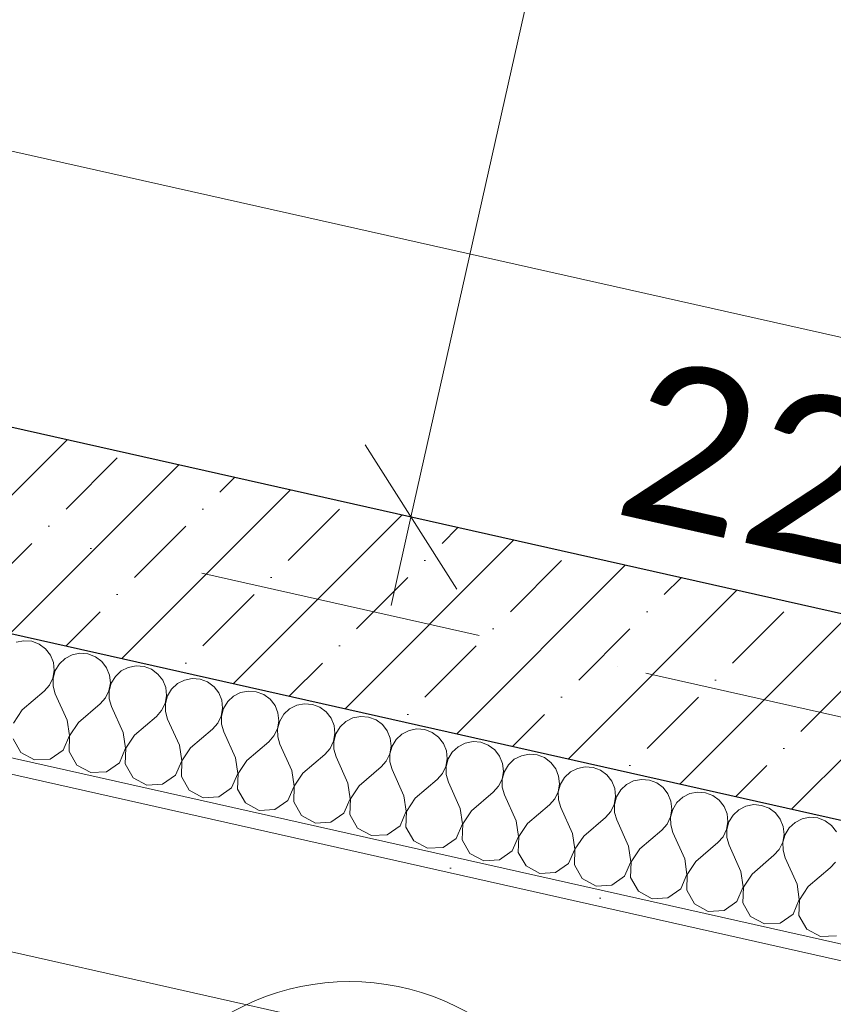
# Model space of a CAD drawing. Header units: millimetres. Extents: x -7213913 to -6985912, y 6023162 to 6205784.
# Tile 225 of 256: x -7182894 to -7181884, y 6181902 to 6183123. Entities that reach past the tile are written whole.
import ezdxf
from ezdxf.enums import TextEntityAlignment as Align

# ---------------------------------------------------------------- set-up
doc = ezdxf.new("R2010")
doc.units = ezdxf.units.MM
doc.header["$MEASUREMENT"] = 0
doc.linetypes.add('Штрихпунктирная', pattern=[670.277762, 352.777767, -176.388884, 0, -141.111112])
for name, color, linetype in [('S - квартира_помещение.АР', 7, 'Continuous'), ('S - МОП.АР', 7, 'Continuous'), ('АР-Отметки высот.АР', 7, 'Continuous'), ('АР-Стены_внешние_.АР', 7, 'Continuous'), ('АР-Чертеж-Оси_Осевые размеры.АР', 7, 'Continuous'), ('АР-Чертеж-Размеры.АР', 7, 'Continuous')]:
    doc.layers.add(name, color=color, linetype=linetype)
for name, color, linetype, lineweight in [('S - квартира_помещение.АР_Ном._пера__120', 7, 'Continuous', 0), ('S - МОП.АР_Ном._пера__120', 7, 'Continuous', 0), ('АР-Отметки высот.АР_Ном._пера__120', 7, 'Continuous', 0), ('АР-Стены_внешние_.АР_Ном._пера__1', 7, 'Continuous', 0), ('АР-Чертеж-Оси_Осевые размеры.АР_Ном._пера__120', 7, 'Continuous', 0), ('АР-Чертеж-Размеры.АР_Ном._пера__1', 7, 'Continuous', 0), ('Паспорта Зон Archicad_Ном._пера__1', 7, 'Continuous', 0)]:
    doc.layers.add(name, color=color, linetype=linetype, lineweight=lineweight)
doc.styles.add('РЎР“Р•РќР•Р\xa0Р\x98Р\xa0_РЎРўР\x98Р›Р¬_1', font='txt')
doc.styles.add('РЎР“Р•РќР•Р\xa0Р\x98Р\xa0_РЎРўР\x98Р›Р¬_2', font='calibri.ttf')
doc.styles.add('РЎР“Р•РќР•Р\xa0Р\x98Р\xa0_РЎРўР\x98Р›Р¬_3', font='GOST_Common.ttf')
doc.styles.add('РЎР“Р•РќР•Р\xa0Р\x98Р\xa0_РЎРўР\x98Р›Р¬_5', font='GOTHIC.TTF')
doc.dimstyles.new('СГЕНЕРИР_СТИЛЬ__3', dxfattribs={"dimtxt": 200, "dimasz": 142.5, "dimexe": 0.18, "dimexo": 0.0625, "dimgap": 0, "dimtad": 1, "dimdec": 0, "dimzin": 0, "dimdsep": 46, "dimtxsty": 'РЎР“Р•РќР•Р\xa0Р\x98Р\xa0_РЎРўР\x98Р›Р¬_3', "dimblk": 'ARROWHEAD_6', "dimblk1": 'ARROWHEAD_6', "dimblk2": 'ARROWHEAD_6', "dimcen": 0.09, "dimse1": 1, "dimse2": 1, "dimclrd": 7, "dimclre": 7, "dimclrt": 7, "dimazin": 0, "dimtfac": 1, "dimtdec": 4, "dimtmove": 2, "dimatfit": 3, "dimfxl": 1, "dimtolj": 1, "dimtzin": 0, "dimarcsym": 0})
doc.dimstyles.new('СГЕНЕРИР_СТИЛЬ__4', dxfattribs={"dimtxt": 129.999995, "dimasz": 142.5, "dimexe": 0.18, "dimexo": 300000, "dimgap": 0, "dimtad": 1, "dimdec": 0, "dimzin": 0, "dimdsep": 46, "dimtxsty": 'РЎР“Р•РќР•Р\xa0Р\x98Р\xa0_РЎРўР\x98Р›Р¬_3', "dimblk": 'ARROWHEAD_6', "dimblk1": 'ARROWHEAD_6', "dimblk2": 'ARROWHEAD_6', "dimcen": 0.09, "dimclrd": 7, "dimclre": 7, "dimclrt": 7, "dimazin": 0, "dimtfac": 1, "dimtdec": 4, "dimtmove": 0, "dimatfit": 3, "dimfxl": 1, "dimtolj": 1, "dimtzin": 0, "dimarcsym": 0})
doc.dimstyles.new('СГЕНЕРИР_СТИЛЬ__5', dxfattribs={"dimtxt": 129.999995, "dimasz": 142.5, "dimexe": 0.18, "dimexo": 300000, "dimgap": 0, "dimtad": 1, "dimdec": 0, "dimzin": 0, "dimdsep": 46, "dimtxsty": 'РЎР“Р•РќР•Р\xa0Р\x98Р\xa0_РЎРўР\x98Р›Р¬_3', "dimblk": 'ARROWHEAD_6', "dimblk1": 'ARROWHEAD_6', "dimblk2": 'ARROWHEAD_6', "dimcen": 0.09, "dimclrd": 7, "dimclre": 7, "dimclrt": 7, "dimazin": 0, "dimtfac": 1, "dimtdec": 4, "dimtmove": 2, "dimatfit": 3, "dimfxl": 1, "dimtolj": 1, "dimtzin": 0, "dimarcsym": 0})
doc.dimstyles.new('СГЕНЕРИР_СТИЛЬ__6', dxfattribs={"dimtxt": 200, "dimasz": 142.5, "dimexe": 0.18, "dimexo": 0.0625, "dimgap": 0, "dimtad": 1, "dimdec": 0, "dimzin": 0, "dimdsep": 46, "dimtxsty": 'РЎР“Р•РќР•Р\xa0Р\x98Р\xa0_РЎРўР\x98Р›Р¬_3', "dimblk": 'ARROWHEAD_6', "dimblk1": 'ARROWHEAD_6', "dimblk2": 'ARROWHEAD_6', "dimcen": 0.09, "dimse1": 1, "dimse2": 1, "dimclrd": 7, "dimclre": 7, "dimclrt": 7, "dimazin": 0, "dimtfac": 1, "dimtdec": 4, "dimtmove": 0, "dimatfit": 3, "dimfxl": 1, "dimtolj": 1, "dimtzin": 0, "dimarcsym": 0})

# ---------------------------------------------------------------- blocks, each defined once
blk = doc.blocks.new('Техническая лоджия_7_36_1', base_point=(-7182611.1, 6182394.7))
at = {"layer": 'S - МОП.АР_Ном._пера__120', "color": 7, "linetype": 'Continuous', "lineweight": 0, "flags": 128}
blk.add_lwpolyline([(-7184405, 6180105.6), (-7183009.8, 6179792.2), (-7182162.2, 6179601.8), (-7182022.5, 6181164.3), (-7181738.1, 6181925.2), (-7183887.9, 6182408), (-7184041.3, 6181725.1)], close=True, dxfattribs=at)
at = {"layer": 'Паспорта Зон Archicad_Ном._пера__1', "color": 7, "linetype": 'Continuous', "lineweight": 0}
blk.add_circle((-7182485, 6181629.9), 300, dxfattribs=at)
at = {"layer": 'Паспорта Зон Archicad_Ном._пера__1', "color": 7, "lineweight": 0, "style": 'РЎР“Р•РќР•Р\xa0Р\x98Р\xa0_РЎРўР\x98Р›Р¬_1'}
blk.add_attdef('ROOM_NUMBER', text='', height=250, rotation=347.3417, dxfattribs=at).set_placement((-7182485, 6181615.1), align=Align.MIDDLE_CENTER)
at = {"layer": 'Паспорта Зон Archicad_Ном._пера__1', "color": 7, "lineweight": 0, "style": 'РЎР“Р•РќР•Р\xa0Р\x98Р\xa0_РЎРўР\x98Р›Р¬_2'}
blk.add_attdef('ROOM_AREA', text='', height=200, rotation=347.3417, dxfattribs=at).set_placement((-7182277.4, 6181117.1), align=Align.MIDDLE_RIGHT)
blk = doc.blocks.new('Кухня-столовая_1_47_1', base_point=(-7183363.5, 6184337.8))
at = {"layer": 'S - квартира_помещение.АР_Ном._пера__120', "color": 7, "linetype": 'Continuous', "lineweight": 0, "flags": 128}
blk.add_lwpolyline([(-7187962.1, 6183753.5), (-7183669, 6182789.3), (-7181682.8, 6182343.2), (-7181589.6, 6182322.3), (-7180829.1, 6184357), (-7180662, 6184803.9), (-7180628.9, 6185196.7), (-7184598.7, 6186088.3), (-7184345.6, 6187215), (-7185272.6, 6187423.1), (-7185404, 6186837.7), (-7187179.8, 6187236.6)], close=True, dxfattribs=at)
at = {"layer": 'Паспорта Зон Archicad_Ном._пера__1', "color": 7, "lineweight": 0, "style": 'РЎР“Р•РќР•Р\xa0Р\x98Р\xa0_РЎРўР\x98Р›Р¬_1'}
blk.add_attdef('ROOM_NUMBER', text='', height=250, rotation=347.3417, dxfattribs=at).set_placement((-7182653.8, 6183805.3), align=Align.MIDDLE_CENTER)
at = {"layer": 'Паспорта Зон Archicad_Ном._пера__1', "color": 7, "lineweight": 0, "style": 'РЎР“Р•РќР•Р\xa0Р\x98Р\xa0_РЎРўР\x98Р›Р¬_2'}
blk.add_attdef('ROOM_AREA', text='', height=200, rotation=347.3417, dxfattribs=at).set_placement((-7181601.2, 6182488.8), align=Align.MIDDLE_RIGHT)
blk = doc.blocks.new('*X384', base_point=(-6566190.3, 6562677.8))
at = {"layer": 'АР-Стены_внешние_.АР_Ном._пера__1', "color": 7, "linetype": 'Continuous', "lineweight": 0}
for p, q in [((-7182889.3, 6182352.9), (-7182898.9, 6182351)), ((-7182879.4, 6182352.1), (-7182889.3, 6182352.9)), ((-7182870.2, 6182348.7), (-7182879.4, 6182352.1)), ((-7182862.3, 6182342.8), (-7182870.2, 6182348.7)), ((-7182856.3, 6182335), (-7182862.3, 6182342.8)), ((-7182819.6, 6182337.3), (-7182829.2, 6182335.4)), ((-7182809.8, 6182336.5), (-7182819.6, 6182337.3)), ((-7182800.5, 6182333), (-7182809.8, 6182336.5)), ((-7182852.6, 6182325.9), (-7182856.3, 6182335)), ((-7182851.6, 6182316.1), (-7182852.6, 6182325.9)), ((-7182845.2, 6182324.2), (-7182850.4, 6182315.8)), ((-7182838, 6182330.9), (-7182845.2, 6182324.2)), ((-7182829.2, 6182335.4), (-7182838, 6182330.9)), ((-7182792.6, 6182327.2), (-7182800.5, 6182333)), ((-7182786.6, 6182319.4), (-7182792.6, 6182327.2)), ((-7182853.3, 6182306.4), (-7182851.6, 6182316.1)), ((-7182850.4, 6182315.8), (-7182853, 6182306.3)), ((-7182782.9, 6182310.2), (-7182786.6, 6182319.4)), ((-7182768.3, 6182315.3), (-7182775.6, 6182308.6)), ((-7182759.6, 6182319.7), (-7182768.3, 6182315.3)), ((-7182749.9, 6182321.6), (-7182759.6, 6182319.7)), ((-7182740.1, 6182320.8), (-7182749.9, 6182321.6)), ((-7182730.8, 6182317.4), (-7182740.1, 6182320.8)), ((-7182722.9, 6182311.5), (-7182730.8, 6182317.4)), ((-7182716.9, 6182303.7), (-7182722.9, 6182311.5)), ((-7182857.6, 6182297.5), (-7182853.3, 6182306.4)), ((-7182853, 6182306.3), (-7182852.9, 6182296.4)), ((-7182783.6, 6182290.7), (-7182781.9, 6182300.4)), ((-7182780.7, 6182300.1), (-7182783.3, 6182290.6)), ((-7182781.9, 6182300.4), (-7182782.9, 6182310.2)), ((-7182775.6, 6182308.6), (-7182780.7, 6182300.1)), ((-7182713.2, 6182294.6), (-7182716.9, 6182303.7)), ((-7182698.6, 6182299.6), (-7182705.9, 6182292.9)), ((-7182689.9, 6182304.1), (-7182698.6, 6182299.6)), ((-7182680.2, 6182306), (-7182689.9, 6182304.1)), ((-7182670.4, 6182305.2), (-7182680.2, 6182306)), ((-7182661.1, 6182301.7), (-7182670.4, 6182305.2)), ((-7182653.2, 6182295.8), (-7182661.1, 6182301.7)), ((-7182891.3, 6182266.9), (-7182864.1, 6182290.1)), ((-7182864.1, 6182290.1), (-7182857.6, 6182297.5)), ((-7182852.9, 6182296.4), (-7182850.2, 6182287)), ((-7182835.5, 6182254.4), (-7182850.2, 6182287)), ((-7182787.9, 6182281.8), (-7182783.6, 6182290.7)), ((-7182783.3, 6182290.6), (-7182783.2, 6182280.8)), ((-7182712.2, 6182284.8), (-7182713.2, 6182294.6)), ((-7182705.9, 6182292.9), (-7182711, 6182284.5)), ((-7182647.2, 6182288.1), (-7182653.2, 6182295.8)), ((-7182643.5, 6182278.9), (-7182647.2, 6182288.1)), ((-7182620.2, 6182288.4), (-7182628.9, 6182284)), ((-7182610.5, 6182290.3), (-7182620.2, 6182288.4)), ((-7182600.7, 6182289.5), (-7182610.5, 6182290.3)), ((-7182591.5, 6182286), (-7182600.7, 6182289.5)), ((-7182794.4, 6182274.5), (-7182787.9, 6182281.8)), ((-7182783.2, 6182280.8), (-7182780.5, 6182271.3)), ((-7182718.2, 6182266.2), (-7182713.9, 6182275)), ((-7182713.9, 6182275), (-7182712.2, 6182284.8)), ((-7182711, 6182284.5), (-7182713.6, 6182275)), ((-7182713.6, 6182275), (-7182713.5, 6182265.1)), ((-7182642.5, 6182269.1), (-7182643.5, 6182278.9)), ((-7182636.2, 6182277.3), (-7182641.3, 6182268.8)), ((-7182628.9, 6182284), (-7182636.2, 6182277.3)), ((-7182583.5, 6182280.2), (-7182591.5, 6182286)), ((-7182577.5, 6182272.4), (-7182583.5, 6182280.2)), ((-7182540.8, 6182274.7), (-7182550.5, 6182272.8)), ((-7182531, 6182273.9), (-7182540.8, 6182274.7)), ((-7182891.3, 6182266.9), (-7182902.1, 6182250.7)), ((-7182821.6, 6182251.3), (-7182794.4, 6182274.5)), ((-7182765.8, 6182238.8), (-7182780.5, 6182271.3)), ((-7182724.7, 6182258.8), (-7182718.2, 6182266.2)), ((-7182713.5, 6182265.1), (-7182710.8, 6182255.7)), ((-7182644.2, 6182259.4), (-7182642.5, 6182269.1)), ((-7182641.3, 6182268.8), (-7182643.9, 6182259.3)), ((-7182573.8, 6182263.3), (-7182577.5, 6182272.4)), ((-7182572.8, 6182253.5), (-7182573.8, 6182263.3)), ((-7182559.3, 6182268.3), (-7182566.5, 6182261.6)), ((-7182550.5, 6182272.8), (-7182559.3, 6182268.3)), ((-7182521.8, 6182270.4), (-7182531, 6182273.9)), ((-7182513.8, 6182264.5), (-7182521.8, 6182270.4)), ((-7182507.8, 6182256.7), (-7182513.8, 6182264.5)), ((-7182832.7, 6182235.1), (-7182835.5, 6182254.4)), ((-7182821.6, 6182251.3), (-7182832.4, 6182235)), ((-7182751.9, 6182235.6), (-7182724.7, 6182258.8)), ((-7182696.1, 6182223.1), (-7182710.8, 6182255.7)), ((-7182655, 6182243.2), (-7182648.5, 6182250.5)), ((-7182648.5, 6182250.5), (-7182644.2, 6182259.4)), ((-7182643.9, 6182259.3), (-7182643.8, 6182249.5)), ((-7182574.5, 6182243.7), (-7182572.8, 6182253.5)), ((-7182571.6, 6182253.2), (-7182574.2, 6182243.7)), ((-7182566.5, 6182261.6), (-7182571.6, 6182253.2)), ((-7182504.1, 6182247.6), (-7182507.8, 6182256.7)), ((-7182489.6, 6182252.6), (-7182496.8, 6182245.9)), ((-7182480.8, 6182257.1), (-7182489.6, 6182252.6)), ((-7182471.1, 6182259), (-7182480.8, 6182257.1)), ((-7182461.3, 6182258.2), (-7182471.1, 6182259)), ((-7182452.1, 6182254.7), (-7182461.3, 6182258.2)), ((-7182444.1, 6182248.9), (-7182452.1, 6182254.7)), ((-7182763, 6182219.4), (-7182765.8, 6182238.8)), ((-7182682.2, 6182220), (-7182655, 6182243.2)), ((-7182643.8, 6182249.5), (-7182641.1, 6182240)), ((-7182626.4, 6182207.4), (-7182641.1, 6182240)), ((-7182578.8, 6182234.9), (-7182574.5, 6182243.7)), ((-7182574.2, 6182243.7), (-7182574.1, 6182233.8)), ((-7182503.1, 6182237.8), (-7182504.1, 6182247.6)), ((-7182496.8, 6182245.9), (-7182501.9, 6182237.5)), ((-7182438.1, 6182241.1), (-7182444.1, 6182248.9)), ((-7182434.5, 6182231.9), (-7182438.1, 6182241.1)), ((-7182411.1, 6182241.5), (-7182419.9, 6182237)), ((-7182401.4, 6182243.4), (-7182411.1, 6182241.5)), ((-7182391.6, 6182242.6), (-7182401.4, 6182243.4)), ((-7182382.4, 6182239.1), (-7182391.6, 6182242.6)), ((-7182374.4, 6182233.2), (-7182382.4, 6182239.1)), ((-7182902.7, 6182231.2), (-7182893.1, 6182214.2)), ((-7182840.4, 6182217.2), (-7182832.7, 6182235.1)), ((-7182832.4, 6182235), (-7182833.1, 6182215.5)), ((-7182751.9, 6182235.6), (-7182762.7, 6182219.4)), ((-7182612.5, 6182204.3), (-7182585.3, 6182227.5)), ((-7182585.3, 6182227.5), (-7182578.8, 6182234.9)), ((-7182574.1, 6182233.8), (-7182571.4, 6182224.4)), ((-7182509.1, 6182219.2), (-7182504.8, 6182228.1)), ((-7182504.8, 6182228.1), (-7182503.1, 6182237.8)), ((-7182501.9, 6182237.5), (-7182504.5, 6182228)), ((-7182504.5, 6182228), (-7182504.5, 6182218.2)), ((-7182433.4, 6182222.1), (-7182434.5, 6182231.9)), ((-7182427.1, 6182230.3), (-7182432.2, 6182221.9)), ((-7182419.9, 6182237), (-7182427.1, 6182230.3)), ((-7182368.4, 6182225.4), (-7182374.4, 6182233.2)), ((-7182341.4, 6182225.8), (-7182350.2, 6182221.3)), ((-7182331.7, 6182227.7), (-7182341.4, 6182225.8)), ((-7182321.9, 6182226.9), (-7182331.7, 6182227.7)), ((-7182312.7, 6182223.4), (-7182321.9, 6182226.9)), ((-7182893.1, 6182214.2), (-7182875.9, 6182204.9)), ((-7182856.4, 6182206), (-7182840.4, 6182217.2)), ((-7182833.1, 6182215.5), (-7182823.4, 6182198.6)), ((-7182770.7, 6182201.5), (-7182763, 6182219.4)), ((-7182762.7, 6182219.4), (-7182763.4, 6182199.9)), ((-7182693.3, 6182203.8), (-7182696.1, 6182223.1)), ((-7182682.2, 6182220), (-7182693, 6182203.7)), ((-7182556.7, 6182191.8), (-7182571.4, 6182224.4)), ((-7182515.6, 6182211.8), (-7182509.1, 6182219.2)), ((-7182504.5, 6182218.2), (-7182501.7, 6182208.7)), ((-7182435.1, 6182212.4), (-7182433.4, 6182222.1)), ((-7182432.2, 6182221.9), (-7182434.8, 6182212.4)), ((-7182364.8, 6182216.3), (-7182368.4, 6182225.4)), ((-7182363.7, 6182206.5), (-7182364.8, 6182216.3)), ((-7182357.4, 6182214.6), (-7182362.5, 6182206.2)), ((-7182350.2, 6182221.3), (-7182357.4, 6182214.6)), ((-7182304.8, 6182217.6), (-7182312.7, 6182223.4)), ((-7182298.7, 6182209.8), (-7182304.8, 6182217.6)), ((-7182875.9, 6182204.9), (-7182856.4, 6182206)), ((-7182786.7, 6182190.3), (-7182770.7, 6182201.5)), ((-7182701, 6182185.9), (-7182693.3, 6182203.8)), ((-7182693, 6182203.7), (-7182693.7, 6182184.2)), ((-7182623.6, 6182188.1), (-7182626.4, 6182207.4)), ((-7182612.5, 6182204.3), (-7182623.3, 6182188.1)), ((-7182542.8, 6182188.7), (-7182515.6, 6182211.8)), ((-7182487, 6182176.1), (-7182501.7, 6182208.7)), ((-7182445.9, 6182196.2), (-7182439.4, 6182203.6)), ((-7182439.4, 6182203.6), (-7182435.1, 6182212.4)), ((-7182434.8, 6182212.4), (-7182434.8, 6182202.5)), ((-7182434.8, 6182202.5), (-7182432, 6182193.1)), ((-7182365.4, 6182196.8), (-7182363.7, 6182206.5)), ((-7182362.5, 6182206.2), (-7182365.1, 6182196.7)), ((-7182295.1, 6182200.6), (-7182298.7, 6182209.8)), ((-7182280.5, 6182205.7), (-7182287.7, 6182199)), ((-7182271.7, 6182210.2), (-7182280.5, 6182205.7)), ((-7182262, 6182212.1), (-7182271.7, 6182210.2)), ((-7182252.2, 6182211.3), (-7182262, 6182212.1)), ((-7182243, 6182207.8), (-7182252.2, 6182211.3)), ((-7182235.1, 6182201.9), (-7182243, 6182207.8)), ((-7182229, 6182194.1), (-7182235.1, 6182201.9)), ((-7182823.4, 6182198.6), (-7182806.2, 6182189.3)), ((-7182806.2, 6182189.3), (-7182786.7, 6182190.3)), ((-7182763.4, 6182199.9), (-7182753.7, 6182182.9)), ((-7182553.9, 6182172.5), (-7182556.7, 6182191.8)), ((-7182473.1, 6182173), (-7182445.9, 6182196.2)), ((-7182417.4, 6182160.5), (-7182432, 6182193.1)), ((-7182369.7, 6182187.9), (-7182365.4, 6182196.8)), ((-7182365.1, 6182196.7), (-7182365.1, 6182186.9)), ((-7182295.7, 6182181.1), (-7182294, 6182190.8)), ((-7182292.8, 6182190.6), (-7182295.4, 6182181.1)), ((-7182294, 6182190.8), (-7182295.1, 6182200.6)), ((-7182287.7, 6182199), (-7182292.8, 6182190.6)), ((-7182225.4, 6182185), (-7182229, 6182194.1)), ((-7182210.8, 6182190), (-7182218, 6182183.3)), ((-7182202, 6182194.5), (-7182210.8, 6182190)), ((-7182192.3, 6182196.4), (-7182202, 6182194.5)), ((-7182182.5, 6182195.6), (-7182192.3, 6182196.4)), ((-7182173.3, 6182192.1), (-7182182.5, 6182195.6)), ((-7182165.4, 6182186.3), (-7182173.3, 6182192.1)), ((-7182753.7, 6182182.9), (-7182736.5, 6182173.6)), ((-7182717, 6182174.7), (-7182701, 6182185.9)), ((-7182693.7, 6182184.2), (-7182684, 6182167.3)), ((-7182631.3, 6182170.2), (-7182623.6, 6182188.1)), ((-7182623.3, 6182188.1), (-7182624, 6182168.6)), ((-7182542.8, 6182188.7), (-7182553.6, 6182172.4)), ((-7182403.4, 6182157.4), (-7182376.2, 6182180.5)), ((-7182376.2, 6182180.5), (-7182369.7, 6182187.9)), ((-7182365.1, 6182186.9), (-7182362.3, 6182177.4)), ((-7182347.7, 6182144.8), (-7182362.3, 6182177.4)), ((-7182300, 6182172.3), (-7182295.7, 6182181.1)), ((-7182295.4, 6182181.1), (-7182295.4, 6182171.2)), ((-7182224.3, 6182175.2), (-7182225.4, 6182185)), ((-7182218, 6182183.3), (-7182223.1, 6182174.9)), ((-7182159.3, 6182178.5), (-7182165.4, 6182186.3)), ((-7182155.7, 6182169.3), (-7182159.3, 6182178.5)), ((-7182132.3, 6182178.9), (-7182141.1, 6182174.4)), ((-7182122.7, 6182180.8), (-7182132.3, 6182178.9)), ((-7182112.8, 6182179.9), (-7182122.7, 6182180.8)), ((-7182103.6, 6182176.5), (-7182112.8, 6182179.9)), ((-7182736.5, 6182173.6), (-7182717, 6182174.7)), ((-7182684, 6182167.3), (-7182666.8, 6182158)), ((-7182647.3, 6182159), (-7182631.3, 6182170.2)), ((-7182624, 6182168.6), (-7182614.3, 6182151.6)), ((-7182561.6, 6182154.6), (-7182553.9, 6182172.5)), ((-7182553.6, 6182172.4), (-7182554.3, 6182152.9)), ((-7182484.2, 6182156.8), (-7182487, 6182176.1)), ((-7182473.1, 6182173), (-7182483.9, 6182156.8)), ((-7182333.7, 6182141.7), (-7182306.6, 6182164.9)), ((-7182306.6, 6182164.9), (-7182300, 6182172.3)), ((-7182295.4, 6182171.2), (-7182292.6, 6182161.8)), ((-7182230.3, 6182156.6), (-7182226, 6182165.5)), ((-7182226, 6182165.5), (-7182224.3, 6182175.2)), ((-7182223.1, 6182174.9), (-7182225.8, 6182165.4)), ((-7182225.8, 6182165.4), (-7182225.7, 6182155.6)), ((-7182154.7, 6182159.5), (-7182155.7, 6182169.3)), ((-7182148.3, 6182167.7), (-7182153.4, 6182159.3)), ((-7182141.1, 6182174.4), (-7182148.3, 6182167.7)), ((-7182095.7, 6182170.6), (-7182103.6, 6182176.5)), ((-7182089.7, 6182162.8), (-7182095.7, 6182170.6)), ((-7182053, 6182165.1), (-7182062.6, 6182163.2)), ((-7182043.1, 6182164.3), (-7182053, 6182165.1)), ((-7182666.8, 6182158), (-7182647.3, 6182159)), ((-7182577.6, 6182143.4), (-7182561.6, 6182154.6)), ((-7182554.3, 6182152.9), (-7182544.6, 6182136)), ((-7182491.9, 6182138.9), (-7182484.2, 6182156.8)), ((-7182483.9, 6182156.8), (-7182484.6, 6182137.3)), ((-7182414.5, 6182141.2), (-7182417.4, 6182160.5)), ((-7182403.4, 6182157.4), (-7182414.2, 6182141.1)), ((-7182278, 6182129.2), (-7182292.6, 6182161.8)), ((-7182236.9, 6182149.2), (-7182230.3, 6182156.6)), ((-7182225.7, 6182155.6), (-7182222.9, 6182146.1)), ((-7182156.3, 6182149.8), (-7182154.7, 6182159.5)), ((-7182153.4, 6182159.3), (-7182156.1, 6182149.8)), ((-7182086, 6182153.7), (-7182089.7, 6182162.8)), ((-7182085, 6182143.9), (-7182086, 6182153.7)), ((-7182071.4, 6182158.7), (-7182078.6, 6182152)), ((-7182062.6, 6182163.2), (-7182071.4, 6182158.7)), ((-7182033.9, 6182160.8), (-7182043.1, 6182164.3)), ((-7182026, 6182155), (-7182033.9, 6182160.8)), ((-7182020, 6182147.2), (-7182026, 6182155)), ((-7182614.3, 6182151.6), (-7182597.1, 6182142.3)), ((-7182597.1, 6182142.3), (-7182577.6, 6182143.4)), ((-7182422.3, 6182123.3), (-7182414.5, 6182141.2)), ((-7182414.2, 6182141.1), (-7182414.9, 6182121.6)), ((-7182344.8, 6182125.5), (-7182347.7, 6182144.8)), ((-7182333.7, 6182141.7), (-7182344.5, 6182125.5)), ((-7182264, 6182126.1), (-7182236.9, 6182149.2)), ((-7182208.3, 6182113.5), (-7182222.9, 6182146.1)), ((-7182167.2, 6182133.6), (-7182160.6, 6182141)), ((-7182160.6, 6182141), (-7182156.3, 6182149.8)), ((-7182156.1, 6182149.8), (-7182156, 6182139.9)), ((-7182086.7, 6182134.2), (-7182085, 6182143.9)), ((-7182083.7, 6182143.6), (-7182086.4, 6182134.1)), ((-7182078.6, 6182152), (-7182083.7, 6182143.6)), ((-7182016.3, 6182138), (-7182020, 6182147.2)), ((-7182001.7, 6182143.1), (-7182008.9, 6182136.4)), ((-7181992.9, 6182147.6), (-7182001.7, 6182143.1)), ((-7181983.3, 6182149.5), (-7181992.9, 6182147.6)), ((-7181973.4, 6182148.6), (-7181983.3, 6182149.5)), ((-7181964.2, 6182145.2), (-7181973.4, 6182148.6)), ((-7181956.3, 6182139.3), (-7181964.2, 6182145.2)), ((-7182544.6, 6182136), (-7182527.4, 6182126.6)), ((-7182508, 6182127.7), (-7182491.9, 6182138.9)), ((-7182484.6, 6182137.3), (-7182474.9, 6182120.3)), ((-7182275.1, 6182109.9), (-7182278, 6182129.2)), ((-7182194.3, 6182110.4), (-7182167.2, 6182133.6)), ((-7182156, 6182139.9), (-7182153.2, 6182130.5)), ((-7182138.6, 6182097.9), (-7182153.2, 6182130.5)), ((-7182090.9, 6182125.3), (-7182086.7, 6182134.2)), ((-7182086.4, 6182134.1), (-7182086.3, 6182124.3)), ((-7182017, 6182118.5), (-7182015.3, 6182128.2)), ((-7182014.1, 6182128), (-7182016.7, 6182118.5)), ((-7182015.3, 6182128.2), (-7182016.3, 6182138)), ((-7182008.9, 6182136.4), (-7182014.1, 6182128)), ((-7181950.3, 6182131.5), (-7181956.3, 6182139.3)), ((-7181946.6, 6182122.4), (-7181950.3, 6182131.5)), ((-7181923.2, 6182131.9), (-7181932, 6182127.4)), ((-7181913.6, 6182133.8), (-7181923.2, 6182131.9)), ((-7181903.8, 6182133), (-7181913.6, 6182133.8)), ((-7181894.5, 6182129.5), (-7181903.8, 6182133)), ((-7181886.6, 6182123.7), (-7181894.5, 6182129.5)), ((-7182527.4, 6182126.6), (-7182508, 6182127.7)), ((-7182474.9, 6182120.3), (-7182457.8, 6182111)), ((-7182438.3, 6182112.1), (-7182422.3, 6182123.3)), ((-7182414.9, 6182121.6), (-7182405.2, 6182104.7)), ((-7182352.6, 6182107.6), (-7182344.8, 6182125.5)), ((-7182344.5, 6182125.5), (-7182345.2, 6182106)), ((-7182264, 6182126.1), (-7182274.9, 6182109.8)), ((-7182124.6, 6182094.7), (-7182097.5, 6182117.9)), ((-7182097.5, 6182117.9), (-7182090.9, 6182125.3)), ((-7182086.3, 6182124.3), (-7182083.5, 6182114.8)), ((-7182021.2, 6182109.6), (-7182017, 6182118.5)), ((-7182016.7, 6182118.5), (-7182016.6, 6182108.6)), ((-7181945.6, 6182112.6), (-7181946.6, 6182122.4)), ((-7181939.2, 6182120.7), (-7181944.4, 6182112.3)), ((-7181932, 6182127.4), (-7181939.2, 6182120.7)), ((-7181880.6, 6182115.9), (-7181886.6, 6182123.7)), ((-7182457.8, 6182111), (-7182438.3, 6182112.1)), ((-7182405.2, 6182104.7), (-7182388.1, 6182095.3)), ((-7182368.6, 6182096.4), (-7182352.6, 6182107.6)), ((-7182345.2, 6182106), (-7182335.5, 6182089)), ((-7182282.9, 6182092), (-7182275.1, 6182109.9)), ((-7182274.9, 6182109.8), (-7182275.5, 6182090.3)), ((-7182205.4, 6182094.2), (-7182208.3, 6182113.5)), ((-7182194.3, 6182110.4), (-7182205.2, 6182094.2)), ((-7182068.9, 6182082.2), (-7182083.5, 6182114.8)), ((-7182027.8, 6182102.3), (-7182021.2, 6182109.6)), ((-7182016.6, 6182108.6), (-7182013.8, 6182099.1)), ((-7181947.3, 6182102.9), (-7181945.6, 6182112.6)), ((-7181944.4, 6182112.3), (-7181947, 6182102.8)), ((-7182388.1, 6182095.3), (-7182368.6, 6182096.4)), ((-7182298.9, 6182080.8), (-7182282.9, 6182092)), ((-7182213.2, 6182076.3), (-7182205.4, 6182094.2)), ((-7182205.2, 6182094.2), (-7182205.8, 6182074.6)), ((-7182135.7, 6182078.6), (-7182138.6, 6182097.9)), ((-7182124.6, 6182094.7), (-7182135.5, 6182078.5)), ((-7182055, 6182079.1), (-7182027.8, 6182102.3)), ((-7181999.2, 6182066.6), (-7182013.8, 6182099.1)), ((-7181958.1, 6182086.6), (-7181951.5, 6182094)), ((-7181951.5, 6182094), (-7181947.3, 6182102.9)), ((-7181947, 6182102.8), (-7181946.9, 6182093)), ((-7181946.9, 6182093), (-7181944.2, 6182083.5)), ((-7182335.5, 6182089), (-7182318.4, 6182079.7)), ((-7182318.4, 6182079.7), (-7182298.9, 6182080.8)), ((-7182275.5, 6182090.3), (-7182265.8, 6182073.4)), ((-7182066.1, 6182062.9), (-7182068.9, 6182082.2)), ((-7182055, 6182079.1), (-7182065.8, 6182062.9)), ((-7181985.3, 6182063.4), (-7181958.1, 6182086.6)), ((-7181929.5, 6182050.9), (-7181944.2, 6182083.5)), ((-7182265.8, 6182073.4), (-7182248.7, 6182064)), ((-7182229.2, 6182065.1), (-7182213.2, 6182076.3)), ((-7182205.8, 6182074.6), (-7182196.1, 6182057.7)), ((-7182143.5, 6182060.6), (-7182135.7, 6182078.6)), ((-7182135.5, 6182078.5), (-7182136.1, 6182059)), ((-7181915.6, 6182047.8), (-7181888.4, 6182071)), ((-7181888.4, 6182071), (-7181881.9, 6182078.3)), ((-7182248.7, 6182064), (-7182229.2, 6182065.1)), ((-7182196.1, 6182057.7), (-7182179, 6182048.4)), ((-7182159.5, 6182049.5), (-7182143.5, 6182060.6)), ((-7182136.1, 6182059), (-7182126.4, 6182042.1)), ((-7182073.8, 6182045), (-7182066.1, 6182062.9)), ((-7182065.8, 6182062.9), (-7182066.4, 6182043.3)), ((-7181996.4, 6182047.3), (-7181999.2, 6182066.6)), ((-7181985.3, 6182063.4), (-7181996.1, 6182047.2)), ((-7182179, 6182048.4), (-7182159.5, 6182049.5)), ((-7182089.8, 6182033.8), (-7182073.8, 6182045)), ((-7182066.4, 6182043.3), (-7182056.7, 6182026.4)), ((-7182004.1, 6182029.3), (-7181996.4, 6182047.3)), ((-7181996.1, 6182047.2), (-7181996.7, 6182027.7)), ((-7181926.7, 6182031.6), (-7181929.5, 6182050.9)), ((-7181915.6, 6182047.8), (-7181926.4, 6182031.5)), ((-7182126.4, 6182042.1), (-7182109.3, 6182032.7)), ((-7182109.3, 6182032.7), (-7182089.8, 6182033.8)), ((-7181934.4, 6182013.7), (-7181926.7, 6182031.6)), ((-7181926.4, 6182031.5), (-7181927.1, 6182012)), ((-7182056.7, 6182026.4), (-7182039.6, 6182017.1)), ((-7182039.6, 6182017.1), (-7182020.1, 6182018.2)), ((-7182020.1, 6182018.2), (-7182004.1, 6182029.3)), ((-7181996.7, 6182027.7), (-7181987.1, 6182010.7)), ((-7181987.1, 6182010.7), (-7181969.9, 6182001.4)), ((-7181950.4, 6182002.5), (-7181934.4, 6182013.7)), ((-7181927.1, 6182012), (-7181917.4, 6181995.1)), ((-7181969.9, 6182001.4), (-7181950.4, 6182002.5)), ((-7181917.4, 6181995.1), (-7181900.2, 6181985.8)), ((-7181900.2, 6181985.8), (-7181880.7, 6181986.9))]:
    blk.add_line(p, q, dxfattribs=at)
blk = doc.blocks.new('Стена_113_1', base_point=(-7184111.1, 6182760.5))
at = {"layer": 'АР-Стены_внешние_.АР', "linetype": 'Continuous', "lineweight": 0, "true_color": 0x000000}
h = blk.add_hatch(dxfattribs=at)
h.set_pattern_fill('ЖЕЛЕЗОБЕТОН__PROJECT__0001', color=18, style=0, pattern_type=2)
h.set_pattern_definition([(45, (-6566190.34, 6562677.8), (-84.852814, 84.852814), []), (45, (-6566232.77, 6562720.22), (-84.852814, 84.852814), [90, -30, 0, -30])])
h.paths.add_polyline_path([(-7184016.5, 6182611.2), (-7181700.8, 6182091.1), (-7181646.1, 6182335), (-7183961.8, 6182855.1)])
h = blk.add_hatch(dxfattribs=at)
h.set_pattern_fill('ШТУКАТУРКА__ГИПС_01_0001', color=18, style=0, pattern_type=2)
h.set_pattern_definition([(45, (-6566190.34, 6563027.8), (-111.369318, 111.369318), [0, -105, 0, -157.5]), (110, (-6565840.34, 6563027.8), (148.001588, 53.868173), [0, -77, 0, -133])])
h.paths.add_polyline_path([(-7183887.9, 6182408), (-7181738.1, 6181925.2), (-7181733.7, 6181944.7), (-7183883.5, 6182427.6)])
at = {"layer": 'АР-Стены_внешние_.АР_Ном._пера__1', "color": 7, "linetype": 'Continuous', "lineweight": 30}
blk.add_line((-7184016.5, 6182611.2), (-7181700.8, 6182091.1), dxfattribs=at)
at = {"layer": 'АР-Стены_внешние_.АР_Ном._пера__1', "color": 7, "linetype": 'Continuous', "lineweight": 0}
blk.add_line((-7183903.1, 6182431.9), (-7181733.7, 6181944.7), dxfattribs=at)
at = {"layer": 'АР-Стены_внешние_.АР_Ном._пера__1', "color": 7, "linetype": 'Continuous', "lineweight": 30, "flags": 128}
blk.add_lwpolyline([(-7181646.1, 6182335), (-7184205.7, 6182909.9)], dxfattribs=at)
at = {"layer": 'АР-Стены_внешние_.АР_Ном._пера__1', "color": 7, "linetype": 'Continuous', "lineweight": 0, "flags": 128}
blk.add_lwpolyline([(-7183887.9, 6182408), (-7181738.1, 6181925.2)], dxfattribs=at)
at = {"layer": 'АР-Стены_внешние_.АР', "color": 7, "lineweight": 0}
blk.add_blockref('*X384', (-6566190.3, 6562677.8), dxfattribs=at)
blk = doc.blocks.new('Стена_354_1', base_point=(-7181535.3, 6182182))
at = {"layer": 'АР-Стены_внешние_.АР', "linetype": 'Continuous', "lineweight": 0, "true_color": 0x000000}
h = blk.add_hatch(dxfattribs=at)
h.set_pattern_fill('БЛОКИ_БЕТОННЫЕ_ЭФФЕКТИВН_78', color=18, style=0, pattern_type=2)
h.set_pattern_definition([(45, (-6566190.34, 6562677.8), (-127.279217, 127.279217), [])])
h.paths.add_polyline_path([(-7181678, 6182085.9), (-7182024.5, 6181159), (-7181827.7, 6181114.3), (-7181481, 6182041.7)])
at = {"layer": 'АР-Стены_внешние_.АР_Ном._пера__1', "color": 7, "linetype": 'Continuous', "lineweight": 15, "flags": 128}
for points in [[(-7181678, 6182085.9), (-7182024.5, 6181159)], [(-7181481, 6182041.7), (-7181678, 6182085.9)], [(-7181827.7, 6181114.3), (-7181481, 6182041.7)]]:
    blk.add_lwpolyline(points, dxfattribs=at)
blk = doc.blocks.new('Линия_6_1', base_point=(-7180508.3, 6181428.7))
at = {"layer": 'АР-Отметки высот.АР_Ном._пера__120', "color": 7, "linetype": 'Continuous', "lineweight": 0}
blk.add_line((-7180508.3, 6181428.7), (-7184572.2, 6182341.4), dxfattribs=at)
blk = doc.blocks.new('*D929', base_point=(-6566190.3, 6562677.8))
at = {"layer": 'АР-Чертеж-Размеры.АР_Ном._пера__1', "color": 7, "linetype": 'Continuous', "lineweight": 0, "transparency": 16777216}
for p, q in [((-7183319.7, 6182280.4), (-7183295.1, 6182390.2)), ((-7183263, 6182190.8), (-7183376.5, 6182370)), ((-7183182.5, 6182249.6), (-7183456.9, 6182311.3)), ((-7183836.9, 6179978), (-7183319.7, 6182280.4)), ((-7183893.6, 6180067.6), (-7183780.1, 6179888.3)), ((-7183699.7, 6179947.1), (-7183974.1, 6180008.8)), ((-7183861.5, 6179868.2), (-7183836.9, 6179978))]:
    blk.add_line(p, q, dxfattribs=at)
at = {"layer": 'АР-Чертеж-Размеры.АР_Ном._пера__1', "color": 7, "lineweight": 0, "transparency": 16777216, "insert": (-7183604.8, 6181208.9), "char_height": 130, "attachment_point": 7, "rotation": 77.3417, "style": 'РЎР“Р•РќР•Р\xa0Р\x98Р\xa0_РЎРўР\x98Р›Р¬_3'}
blk.add_mtext('\\A1;{\\pql;\\fGOST Common|b0|i0|c204|p0;\\W1.000000;2\xa0360}', dxfattribs=at)
blk = doc.blocks.new('ARROWHEAD_6')
at = {"color": 0, "linetype": 'Continuous', "lineweight": 0}
for p, q in [((-0.5, -0.5), (0.5, 0.5)), ((0, 0), (-1, 0))]:
    blk.add_line(p, q, dxfattribs=at)
blk = doc.blocks.new('*D985', base_point=(-6566190.3, 6562677.8))
at = {"layer": 'АР-Чертеж-Размеры.АР_Ном._пера__1', "color": 7, "linetype": 'Continuous', "lineweight": 0, "transparency": 16777216}
for p, q in [((-7181723.3, 6185557.8), (-7181747.9, 6185448)), ((-7181691.2, 6185358.4), (-7181804.7, 6185537.7)), ((-7181885.2, 6185478.9), (-7181610.7, 6185417.2)), ((-7181747.9, 6185448), (-7182408.7, 6182506.3)), ((-7182465.4, 6182595.9), (-7182351.9, 6182416.7)), ((-7182545.9, 6182537.1), (-7182271.4, 6182475.5)), ((-7182408.7, 6182506.3), (-7182433.3, 6182396.5))]:
    blk.add_line(p, q, dxfattribs=at)
at = {"layer": 'АР-Чертеж-Размеры.АР_Ном._пера__1', "color": 7, "lineweight": 0, "transparency": 16777216, "insert": (-7182141.6, 6184140.3), "char_height": 200, "attachment_point": 7, "rotation": 77.3417, "style": 'РЎР“Р•РќР•Р\xa0Р\x98Р\xa0_РЎРўР\x98Р›Р¬_3'}
blk.add_mtext('\\A1;{\\pql;\\fGOST Common|b0|i0|c204|p0;\\W1.000000;3\xa0015}', dxfattribs=at)
blk = doc.blocks.new('*D1071', base_point=(-6566190.3, 6562677.8))
at = {"layer": 'АР-Чертеж-Размеры.АР_Ном._пера__1', "color": 7, "linetype": 'Continuous', "lineweight": 0, "transparency": 16777216}
for p, q in [((-7187888.8, 6184079.9), (-7186113.1, 6183681)), ((-7186143.9, 6183543.8), (-7186082.2, 6183818.2)), ((-7186023.4, 6183737.8), (-7186202.7, 6183624.3)), ((-7186113.1, 6183681), (-7181516.4, 6182648.6)), ((-7181547.2, 6182511.4), (-7181485.5, 6182785.9)), ((-7181606, 6182591.9), (-7181426.7, 6182705.4)), ((-7181516.4, 6182648.6), (-7181406.6, 6182624))]:
    blk.add_line(p, q, dxfattribs=at)
at = {"layer": 'АР-Чертеж-Размеры.АР_Ном._пера__1', "color": 7, "lineweight": 0, "transparency": 16777216, "insert": (-7184086.6, 6183266.9), "char_height": 200, "attachment_point": 7, "rotation": 347.3417, "style": 'РЎР“Р•РќР•Р\xa0Р\x98Р\xa0_РЎРўР\x98Р›Р¬_3'}
blk.add_mtext('\\A1;{\\pql;\\fGOST Common|b0|i0|c204|p0;\\W1.000000;4\xa0711}', dxfattribs=at)
blk = doc.blocks.new('*D1112', base_point=(-6566190.3, 6562677.8))
at = {"layer": 'АР-Чертеж-Размеры.АР_Ном._пера__1', "color": 7, "linetype": 'Continuous', "lineweight": 0, "transparency": 16777216}
for p, q in [((-7184160.4, 6181194.7), (-7184222.1, 6180920.2)), ((-7184101.6, 6181114.2), (-7184280.9, 6181000.7)), ((-7184191.3, 6181057.5), (-7184301, 6181082.1)), ((-7182150.3, 6180599.1), (-7184191.3, 6181057.5)), ((-7182119.4, 6180736.3), (-7182181.1, 6180461.8)), ((-7182239.9, 6180542.3), (-7182060.6, 6180655.8)), ((-7182040.5, 6180574.4), (-7182150.3, 6180599.1))]:
    blk.add_line(p, q, dxfattribs=at)
at = {"layer": 'АР-Чертеж-Размеры.АР_Ном._пера__1', "color": 7, "lineweight": 0, "transparency": 16777216, "insert": (-7183366.7, 6180898.9), "char_height": 130, "attachment_point": 7, "rotation": 347.3417, "style": 'РЎР“Р•РќР•Р\xa0Р\x98Р\xa0_РЎРўР\x98Р›Р¬_3'}
blk.add_mtext('\\A1;{\\pql;\\fGOST Common|b0|i0|c204|p0;\\W1.000000;2\xa0092}', dxfattribs=at)
blk = doc.blocks.new('Стандартный Маркер Сетки[167]_1', base_point=(-7207190.9, 6187944.1))
at = {"layer": 'АР-Чертеж-Оси_Осевые размеры.АР_Ном._пера__120', "color": 7, "linetype": 'Штрихпунктирная', "lineweight": 0}
for p, q in [((-7206215.2, 6187725), (-7182117.1, 6182312.7)), ((-7182117.1, 6182312.7), (-7181141.4, 6182093.5))]:
    blk.add_line(p, q, dxfattribs=at)
at = {"layer": 'АР-Чертеж-Оси_Осевые размеры.АР_Ном._пера__120', "color": 7, "lineweight": 0, "style": 'РЎР“Р•РќР•Р\xa0Р\x98Р\xa0_РЎРўР\x98Р›Р¬_5'}
blk.add_attdef('AC_MarkerText_1', text='', height=350, rotation=360, dxfattribs=at).set_placement((-7207678.7, 6188242.5), align=Align.TOP_CENTER)
blk = doc.blocks.new('Стандартный Маркер Сетки[186]_1', base_point=(-7207190.9, 6187944.1))
at = {"layer": 'АР-Чертеж-Оси_Осевые размеры.АР_Ном._пера__120', "color": 7, "linetype": 'Штрихпунктирная', "lineweight": 0}
for p, q in [((-7206215.2, 6187725), (-7182117.1, 6182312.7)), ((-7182117.1, 6182312.7), (-7181141.4, 6182093.5))]:
    blk.add_line(p, q, dxfattribs=at)
at = {"layer": 'АР-Чертеж-Оси_Осевые размеры.АР_Ном._пера__120', "color": 7, "lineweight": 0, "style": 'РЎР“Р•РќР•Р\xa0Р\x98Р\xa0_РЎРўР\x98Р›Р¬_5'}
blk.add_attdef('AC_MarkerText_1', text='', height=350, rotation=360, dxfattribs=at).set_placement((-7207678.7, 6188242.5), align=Align.TOP_CENTER)

msp = doc.modelspace()

# ---------------------------------------------------------------- linework, layer by layer
at = {"layer": 'S - квартира_помещение.АР', "color": 254, "linetype": 'Continuous', "lineweight": 0, "true_color": 0xd8d8d8, "flags": 128}
msp.add_lwpolyline([(-7187962.1, 6183753.5), (-7183669, 6182789.3), (-7181682.8, 6182343.2), (-7181589.6, 6182322.3), (-7180829.1, 6184357), (-7180662, 6184803.9), (-7180628.9, 6185196.7), (-7184598.7, 6186088.3), (-7184345.6, 6187215), (-7185272.6, 6187423.1), (-7185404, 6186837.7), (-7187179.8, 6187236.6)], close=True, dxfattribs=at)
at = {"layer": 'S - МОП.АР', "color": 254, "linetype": 'Continuous', "lineweight": 0, "true_color": 0xdadada, "flags": 128}
msp.add_lwpolyline([(-7184405, 6180105.6), (-7183009.8, 6179792.2), (-7182162.2, 6179601.8), (-7182022.5, 6181164.3), (-7181738.1, 6181925.2), (-7183887.9, 6182408), (-7184041.3, 6181725.1)], close=True, dxfattribs=at)

# ---------------------------------------------------------------- block references
at = {"layer": 'S - квартира_помещение.АР', "color": 7, "linetype": 'Continuous', "lineweight": 0}
ref = msp.add_blockref('Кухня-столовая_1_47_1', (-7183363.5, 6184337.8), dxfattribs=at)
ref.add_attrib('ROOM_AREA', '22,4', dxfattribs={"layer": 'Паспорта Зон Archicad_Ном._пера__1', "color": 7, "lineweight": 0, "height": 200, "rotation": 347.3417, "style": 'РЎР“Р•РќР•Р\xa0Р\x98Р\xa0_РЎРўР\x98Р›Р¬_2'}).set_placement((-7181601.2, 6182488.8), align=Align.MIDDLE_RIGHT)
at = {"layer": 'S - МОП.АР', "color": 7, "linetype": 'Continuous', "lineweight": 0}
msp.add_blockref('Техническая лоджия_7_36_1', (-7182611.1, 6182394.7), dxfattribs=at)
at = {"layer": 'АР-Отметки высот.АР', "color": 7, "linetype": 'Continuous', "lineweight": 0}
msp.add_blockref('Линия_6_1', (-7180508.3, 6181428.7), dxfattribs=at)
at = {"layer": 'АР-Стены_внешние_.АР', "color": 7, "lineweight": 0}
for name, p in [('Стена_113_1', (-7184111.1, 6182760.5)), ('Стена_354_1', (-7181535.3, 6182182))]:
    msp.add_blockref(name, p, dxfattribs=at)
at = {"layer": 'АР-Чертеж-Оси_Осевые размеры.АР', "color": 8, "linetype": 'Continuous', "lineweight": 15}
for name in ['Стандартный Маркер Сетки[167]_1', 'Стандартный Маркер Сетки[186]_1']:
    msp.add_blockref(name, (-7207190.9, 6187944.1), dxfattribs=at)

# ---------------------------------------------------------------- dimensions: what is measured, and where the dimension line sits
at = {"layer": 'АР-Чертеж-Размеры.АР', "color": 7, "linetype": 'Continuous', "lineweight": 0}
for base, p1, p2, angle, dimstyle, picture, middle, turn in [((-7182408.7, 6182506.3), (-7182564.6, 6185631.4), (-7182864.9, 6182608.7), 257.3417, 'СГЕНЕРИР_СТИЛЬ__3', '*D985', (-7182164, 6184496.9), 77.3417), ((-7181516.4, 6182648.6), (-7186186.3, 6183354.7), (-7181589.6, 6182322.3), 347.3417, 'СГЕНЕРИР_СТИЛЬ__6', '*D1071', (-7183729.9, 6183289.3), 347.3417), ((-7184191.3, 6181057.5), (-7182024.5, 6181159), (-7183887.9, 6182408), 167.3417, 'СГЕНЕРИР_СТИЛЬ__4', '*D1112', (-7183134.9, 6180913.5), 347.3417), ((-7183319.7, 6182280.4), (-7183707.4, 6179948.9), (-7182813, 6182166.6), 77.3417, 'СГЕНЕРИР_СТИЛЬ__5', '*D929', (-7183619.3, 6181440.7), 77.3417)]:
    dim = msp.add_linear_dim(base=base, p1=p1, p2=p2, angle=angle, dimstyle=dimstyle, dxfattribs=at)
    dim.commit()
    dim.dimension.update_dxf_attribs({"geometry": picture, "text_midpoint": middle, "dimtype": 160, "text_rotation": turn})

doc.saveas('drawing.dxf')
